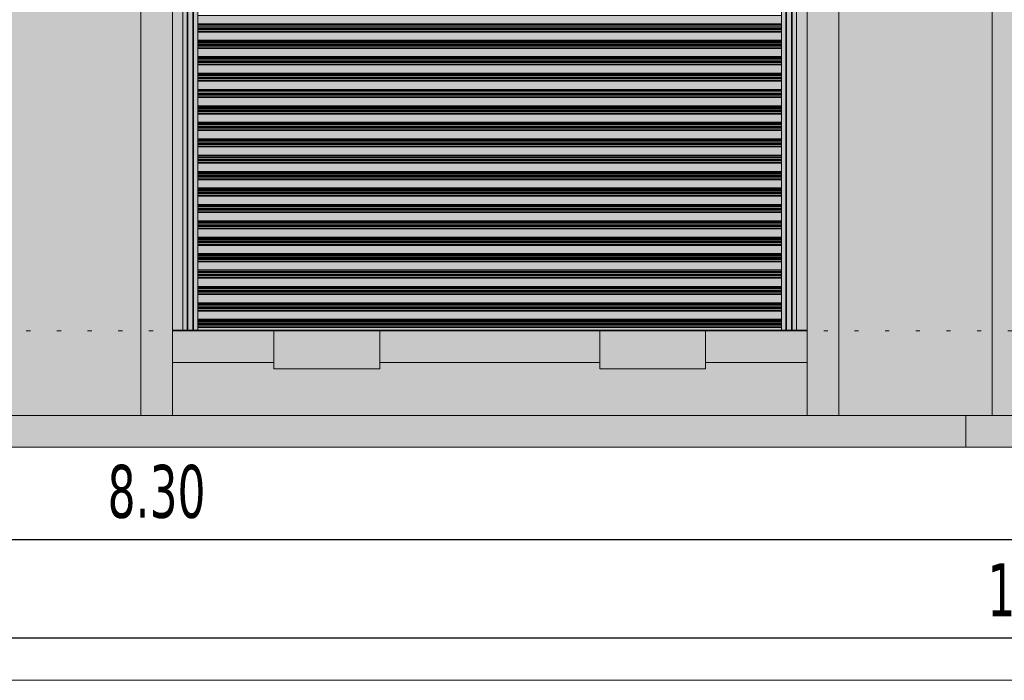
# Model space of a CAD drawing. Header units: millimetres. Extents: x 0 to 1517, y -116 to 725.
# Tile 32 of 256: x 452 to 498, y 245 to 276. Entities that reach past the tile are written whole.
import ezdxf

# ---------------------------------------------------------------- set-up
doc = ezdxf.new("R2010")
doc.units = ezdxf.units.MM
doc.linetypes.add('CADWORK_2', pattern=[1.45, 0.2, -1.25])
doc.layers.add('Ech.1_100', color=7, linetype='Continuous')
doc.styles.add('tahoma-z-r', font='txt', dxfattribs={"width": 0.704918})
doc.dimstyles.new('ISO-25', dxfattribs={"dimtxt": 2.5, "dimasz": 2.5, "dimexe": 1.25, "dimexo": 0.625, "dimtad": 1, "dimtxsty": 'Standard', "dimcen": 2.5, "dimadec": 0, "dimazin": 0, "dimtfac": 1, "dimtmove": 0, "dimatfit": 3, "dimfxl": 1, "dimarcsym": 0})

# ---------------------------------------------------------------- blocks, each defined once
blk = doc.blocks.new('cw-dimension-symbol2')
at = {"color": 0, "linetype": 'Continuous', "lineweight": -2}
for p, q in [((-1, 0), (1, 0)), ((-0.5, -0.5), (0.5, 0.5))]:
    blk.add_line(p, q, dxfattribs=at)
blk = doc.blocks.new('*D81')
at = {"layer": 'Defpoints', "color": 0}
for p in [(416.503, 253.457), (499.503, 253.457), (499.503, 251.457)]:
    blk.add_point(p, dxfattribs=at)
at = {"layer": 'Ech.1_100', "color": 0, "linetype": 'Continuous', "lineweight": -2}
for p, q in [((416.503, 253.457), (416.503, 250.857)), ((499.503, 253.457), (499.503, 250.857)), ((417.103, 251.457), (498.903, 251.457))]:
    blk.add_line(p, q, dxfattribs=at)
at = {"layer": 'Ech.1_100', "color": 0, "lineweight": -2, "xscale": 0.6000000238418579, "yscale": 0.6000000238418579, "zscale": 0.6000000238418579, "rotation": 180}
blk.add_blockref('cw-dimension-symbol2', (416.503, 251.457), dxfattribs=at)
at = {"layer": 'Ech.1_100', "color": 0, "lineweight": -2, "xscale": 0.6000000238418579, "yscale": 0.6000000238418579, "zscale": 0.6000000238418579}
blk.add_blockref('cw-dimension-symbol2', (499.503, 251.457), dxfattribs=at)
at = {"layer": 'Ech.1_100', "color": 7, "linetype": 'Continuous', "lineweight": 5, "insert": (458.003, 253.707), "char_height": 2.5, "attachment_point": 5, "style": 'tahoma-z-r'}
blk.add_mtext('8.30', dxfattribs=at)
blk = doc.blocks.new('*D84')
at = {"layer": 'Defpoints', "color": 0}
for p in [(403.003, 248.803), (597.503, 248.803), (597.503, 246.803)]:
    blk.add_point(p, dxfattribs=at)
at = {"layer": 'Ech.1_100', "color": 0, "linetype": 'Continuous', "lineweight": -2}
for p, q in [((403.003, 248.803), (403.003, 246.203)), ((597.503, 248.803), (597.503, 246.203)), ((403.603, 246.803), (596.903, 246.803))]:
    blk.add_line(p, q, dxfattribs=at)
at = {"layer": 'Ech.1_100', "color": 0, "lineweight": -2, "xscale": 0.6000000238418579, "yscale": 0.6000000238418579, "zscale": 0.6000000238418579, "rotation": 180}
blk.add_blockref('cw-dimension-symbol2', (403.003, 246.803), dxfattribs=at)
at = {"layer": 'Ech.1_100', "color": 0, "lineweight": -2, "xscale": 0.6000000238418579, "yscale": 0.6000000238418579, "zscale": 0.6000000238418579}
blk.add_blockref('cw-dimension-symbol2', (597.503, 246.803), dxfattribs=at)
at = {"layer": 'Ech.1_100', "color": 7, "linetype": 'Continuous', "lineweight": 5, "insert": (500.253, 249.053), "char_height": 2.5, "attachment_point": 5, "style": 'tahoma-z-r'}
blk.add_mtext('19.45', dxfattribs=at)

msp = doc.modelspace()

# ---------------------------------------------------------------- hatches: boundary and pattern name
at = {"layer": 'Ech.1_100', "linetype": 'Continuous', "lineweight": 5, "true_color": 0xdcdcdc, "transparency": 33554687}
for points in [[(457.253, 257.317), (458.753, 257.317), (458.753, 291.317), (458.253, 291.317), (458.253, 287.357), (457.753, 287.357), (457.753, 291.317), (457.253, 291.317), (457.253, 257.317)], [(490.253, 291.317), (490.053, 291.317), (490.053, 287.357), (489.553, 287.357), (489.553, 291.317), (488.753, 291.317), (488.753, 257.317), (490.253, 257.317), (490.253, 291.317)], [(500.003, 291.317), (498.003, 291.317), (498.003, 287.357), (497.503, 287.357), (497.503, 257.317), (500.003, 257.317), (500.003, 291.317)], [(458.753, 259.817), (463.553, 259.817), (463.553, 261.317), (458.753, 261.317), (458.753, 259.817)], [(478.953, 261.317), (468.553, 261.317), (468.553, 259.817), (478.953, 259.817), (478.953, 261.317)], [(488.753, 261.317), (483.953, 261.317), (483.953, 259.817), (488.753, 259.817), (488.753, 261.317)], [(419.753, 255.817), (496.253, 255.817), (496.253, 257.317), (419.753, 257.317), (419.753, 255.817)], [(501.253, 257.317), (496.253, 257.317), (496.253, 255.817), (501.253, 255.817), (501.253, 257.317)]]:
    msp.add_hatch(color=254, dxfattribs=at).paths.add_polyline_path(points)
at = {"layer": 'Ech.1_100', "linetype": 'Continuous', "lineweight": 5, "true_color": 0xf8f8f8, "transparency": 33554687}
for points in [[(457.253, 289.817), (456.928, 289.817), (456.928, 287.357), (456.428, 287.357), (456.428, 289.817), (455.603, 289.817), (455.603, 287.357), (455.103, 287.357), (455.103, 289.817), (454.278, 289.817), (454.278, 287.357), (453.778, 287.357), (453.778, 289.817), (452.953, 289.817), (452.953, 287.357), (452.453, 287.357), (452.453, 289.817), (451.628, 289.817), (451.628, 287.357), (451.128, 287.357), (451.128, 289.817), (450.303, 289.817), (450.303, 287.357), (449.803, 287.357), (449.803, 289.817), (449.503, 289.817), (449.503, 257.317), (457.253, 257.317), (457.253, 289.817)], [(490.253, 257.317), (497.503, 257.317), (497.503, 289.817), (496.678, 289.817), (496.678, 287.357), (496.178, 287.357), (496.178, 289.817), (495.353, 289.817), (495.353, 287.357), (494.853, 287.357), (494.853, 289.817), (494.028, 289.817), (494.028, 287.357), (493.528, 287.357), (493.528, 289.817), (492.703, 289.817), (492.703, 287.357), (492.203, 287.357), (492.203, 289.817), (491.378, 289.817), (491.378, 287.357), (490.878, 287.357), (490.878, 289.817), (490.253, 289.817), (490.253, 257.317)], [(458.753, 261.317), (488.753, 261.317), (488.753, 261.357), (458.753, 261.357), (458.753, 261.317)], [(488.753, 259.817), (483.953, 259.817), (483.953, 259.517), (478.953, 259.517), (478.953, 259.817), (468.553, 259.817), (468.553, 259.517), (463.553, 259.517), (463.553, 259.817), (458.753, 259.817), (458.753, 257.317), (488.753, 257.317), (488.753, 259.817)]]:
    msp.add_hatch(color=7, dxfattribs=at).paths.add_polyline_path(points)
at = {"layer": 'Ech.1_100', "linetype": 'Continuous', "lineweight": 5, "true_color": 0xb3b3b3, "transparency": 33554687}
for points in [[(459.253, 287.357), (458.753, 287.357), (458.753, 261.357), (459.253, 261.357), (459.253, 287.357)], [(459.253, 261.357), (459.457, 261.357), (459.457, 287.357), (459.253, 287.357), (459.253, 261.357)], [(459.457, 261.357), (459.487, 261.357), (459.487, 287.357), (459.457, 287.357), (459.457, 261.357)], [(459.487, 261.357), (459.72, 261.357), (459.72, 287.357), (459.487, 287.357), (459.487, 261.357)], [(459.72, 261.357), (459.75, 261.357), (459.75, 287.357), (459.72, 287.357), (459.72, 261.357)], [(459.75, 261.357), (459.953, 261.357), (459.953, 287.357), (459.75, 287.357), (459.75, 261.357)], [(487.757, 287.357), (487.553, 287.357), (487.553, 261.357), (487.757, 261.357), (487.757, 287.357)], [(487.787, 287.357), (487.757, 287.357), (487.757, 261.357), (487.787, 261.357), (487.787, 287.357)], [(488.02, 287.357), (487.787, 287.357), (487.787, 261.357), (488.02, 261.357), (488.02, 287.357)], [(488.05, 287.357), (488.02, 287.357), (488.02, 261.357), (488.05, 261.357), (488.05, 287.357)], [(488.253, 287.357), (488.05, 287.357), (488.05, 261.357), (488.253, 261.357), (488.253, 287.357)], [(488.753, 287.357), (488.253, 287.357), (488.253, 261.357), (488.753, 261.357), (488.753, 287.357)]]:
    msp.add_hatch(color=253, dxfattribs=at).paths.add_polyline_path(points)
at = {"layer": 'Ech.1_100', "linetype": 'Continuous', "lineweight": 5, "true_color": 0xb3d6f7, "transparency": 33554687}
for points in [[(459.953, 275.837), (487.553, 275.837), (487.553, 276.225), (459.953, 276.225), (459.953, 275.837)], [(459.953, 275.788), (487.553, 275.788), (487.553, 275.837), (459.953, 275.837), (459.953, 275.788)], [(459.953, 275.78), (487.553, 275.78), (487.553, 275.788), (459.953, 275.788), (459.953, 275.78)], [(459.953, 275.731), (487.553, 275.731), (487.553, 275.78), (459.953, 275.78), (459.953, 275.731)], [(487.553, 275.731), (459.953, 275.731), (459.953, 275.719), (487.553, 275.719), (487.553, 275.731)], [(487.553, 275.719), (459.953, 275.719), (459.953, 275.645), (487.553, 275.645), (487.553, 275.719)], [(459.953, 275.598), (487.553, 275.598), (487.553, 275.645), (459.953, 275.645), (459.953, 275.598)], [(459.953, 275.563), (487.553, 275.563), (487.553, 275.598), (459.953, 275.598), (459.953, 275.563)], [(459.953, 275.484), (487.553, 275.484), (487.553, 275.563), (459.953, 275.563), (459.953, 275.484)], [(459.953, 275.449), (487.553, 275.449), (487.553, 275.484), (459.953, 275.484), (459.953, 275.449)], [(459.953, 275.061), (487.553, 275.061), (487.553, 275.449), (459.953, 275.449), (459.953, 275.061)], [(459.953, 275.012), (487.553, 275.012), (487.553, 275.061), (459.953, 275.061), (459.953, 275.012)], [(459.953, 275.004), (487.553, 275.004), (487.553, 275.012), (459.953, 275.012), (459.953, 275.004)], [(459.953, 274.955), (487.553, 274.955), (487.553, 275.004), (459.953, 275.004), (459.953, 274.955)], [(487.553, 274.955), (459.953, 274.955), (459.953, 274.943), (487.553, 274.943), (487.553, 274.955)], [(487.553, 274.943), (459.953, 274.943), (459.953, 274.869), (487.553, 274.869), (487.553, 274.943)], [(459.953, 274.822), (487.553, 274.822), (487.553, 274.869), (459.953, 274.869), (459.953, 274.822)], [(459.953, 274.787), (487.553, 274.787), (487.553, 274.822), (459.953, 274.822), (459.953, 274.787)], [(459.953, 274.708), (487.553, 274.708), (487.553, 274.787), (459.953, 274.787), (459.953, 274.708)], [(459.953, 274.673), (487.553, 274.673), (487.553, 274.708), (459.953, 274.708), (459.953, 274.673)], [(459.953, 274.285), (487.553, 274.285), (487.553, 274.673), (459.953, 274.673), (459.953, 274.285)], [(459.953, 274.236), (487.553, 274.236), (487.553, 274.285), (459.953, 274.285), (459.953, 274.236)], [(459.953, 274.228), (487.553, 274.228), (487.553, 274.236), (459.953, 274.236), (459.953, 274.228)], [(459.953, 274.179), (487.553, 274.179), (487.553, 274.228), (459.953, 274.228), (459.953, 274.179)], [(487.553, 274.179), (459.953, 274.179), (459.953, 274.167), (487.553, 274.167), (487.553, 274.179)], [(487.553, 274.167), (459.953, 274.167), (459.953, 274.093), (487.553, 274.093), (487.553, 274.167)], [(459.953, 274.046), (487.553, 274.046), (487.553, 274.093), (459.953, 274.093), (459.953, 274.046)], [(459.953, 274.011), (487.553, 274.011), (487.553, 274.046), (459.953, 274.046), (459.953, 274.011)], [(459.953, 273.932), (487.553, 273.932), (487.553, 274.011), (459.953, 274.011), (459.953, 273.932)], [(459.953, 273.897), (487.553, 273.897), (487.553, 273.932), (459.953, 273.932), (459.953, 273.897)], [(459.953, 273.509), (487.553, 273.509), (487.553, 273.897), (459.953, 273.897), (459.953, 273.509)], [(459.953, 273.46), (487.553, 273.46), (487.553, 273.509), (459.953, 273.509), (459.953, 273.46)], [(459.953, 273.452), (487.553, 273.452), (487.553, 273.46), (459.953, 273.46), (459.953, 273.452)], [(459.953, 273.403), (487.553, 273.403), (487.553, 273.452), (459.953, 273.452), (459.953, 273.403)], [(487.553, 273.403), (459.953, 273.403), (459.953, 273.391), (487.553, 273.391), (487.553, 273.403)], [(487.553, 273.391), (459.953, 273.391), (459.953, 273.317), (487.553, 273.317), (487.553, 273.391)], [(459.953, 273.27), (487.553, 273.27), (487.553, 273.317), (459.953, 273.317), (459.953, 273.27)], [(459.953, 273.235), (487.553, 273.235), (487.553, 273.27), (459.953, 273.27), (459.953, 273.235)], [(459.953, 273.156), (487.553, 273.156), (487.553, 273.235), (459.953, 273.235), (459.953, 273.156)], [(459.953, 273.121), (487.553, 273.121), (487.553, 273.156), (459.953, 273.156), (459.953, 273.121)], [(459.953, 272.733), (487.553, 272.733), (487.553, 273.121), (459.953, 273.121), (459.953, 272.733)], [(459.953, 272.684), (487.553, 272.684), (487.553, 272.733), (459.953, 272.733), (459.953, 272.684)], [(459.953, 272.676), (487.553, 272.676), (487.553, 272.684), (459.953, 272.684), (459.953, 272.676)], [(459.953, 272.627), (487.553, 272.627), (487.553, 272.676), (459.953, 272.676), (459.953, 272.627)], [(487.553, 272.627), (459.953, 272.627), (459.953, 272.615), (487.553, 272.615), (487.553, 272.627)], [(487.553, 272.615), (459.953, 272.615), (459.953, 272.541), (487.553, 272.541), (487.553, 272.615)], [(459.953, 272.494), (487.553, 272.494), (487.553, 272.541), (459.953, 272.541), (459.953, 272.494)], [(459.953, 272.459), (487.553, 272.459), (487.553, 272.494), (459.953, 272.494), (459.953, 272.459)], [(459.953, 272.38), (487.553, 272.38), (487.553, 272.459), (459.953, 272.459), (459.953, 272.38)], [(459.953, 272.345), (487.553, 272.345), (487.553, 272.38), (459.953, 272.38), (459.953, 272.345)], [(459.953, 271.957), (487.553, 271.957), (487.553, 272.345), (459.953, 272.345), (459.953, 271.957)], [(459.953, 271.908), (487.553, 271.908), (487.553, 271.957), (459.953, 271.957), (459.953, 271.908)], [(459.953, 271.9), (487.553, 271.9), (487.553, 271.908), (459.953, 271.908), (459.953, 271.9)], [(459.953, 271.851), (487.553, 271.851), (487.553, 271.9), (459.953, 271.9), (459.953, 271.851)], [(487.553, 271.851), (459.953, 271.851), (459.953, 271.839), (487.553, 271.839), (487.553, 271.851)], [(487.553, 271.839), (459.953, 271.839), (459.953, 271.765), (487.553, 271.765), (487.553, 271.839)], [(459.953, 271.718), (487.553, 271.718), (487.553, 271.765), (459.953, 271.765), (459.953, 271.718)], [(459.953, 271.683), (487.553, 271.683), (487.553, 271.718), (459.953, 271.718), (459.953, 271.683)], [(459.953, 271.604), (487.553, 271.604), (487.553, 271.683), (459.953, 271.683), (459.953, 271.604)], [(459.953, 271.569), (487.553, 271.569), (487.553, 271.604), (459.953, 271.604), (459.953, 271.569)], [(459.953, 271.181), (487.553, 271.181), (487.553, 271.569), (459.953, 271.569), (459.953, 271.181)], [(459.953, 271.132), (487.553, 271.132), (487.553, 271.181), (459.953, 271.181), (459.953, 271.132)], [(459.953, 271.124), (487.553, 271.124), (487.553, 271.132), (459.953, 271.132), (459.953, 271.124)], [(459.953, 271.075), (487.553, 271.075), (487.553, 271.124), (459.953, 271.124), (459.953, 271.075)], [(487.553, 271.075), (459.953, 271.075), (459.953, 271.063), (487.553, 271.063), (487.553, 271.075)], [(487.553, 271.063), (459.953, 271.063), (459.953, 270.989), (487.553, 270.989), (487.553, 271.063)], [(459.953, 270.942), (487.553, 270.942), (487.553, 270.989), (459.953, 270.989), (459.953, 270.942)], [(459.953, 270.907), (487.553, 270.907), (487.553, 270.942), (459.953, 270.942), (459.953, 270.907)], [(459.953, 270.828), (487.553, 270.828), (487.553, 270.907), (459.953, 270.907), (459.953, 270.828)], [(459.953, 270.793), (487.553, 270.793), (487.553, 270.828), (459.953, 270.828), (459.953, 270.793)], [(459.953, 270.405), (487.553, 270.405), (487.553, 270.793), (459.953, 270.793), (459.953, 270.405)], [(459.953, 270.356), (487.553, 270.356), (487.553, 270.405), (459.953, 270.405), (459.953, 270.356)], [(459.953, 270.348), (487.553, 270.348), (487.553, 270.356), (459.953, 270.356), (459.953, 270.348)], [(459.953, 270.299), (487.553, 270.299), (487.553, 270.348), (459.953, 270.348), (459.953, 270.299)], [(487.553, 270.299), (459.953, 270.299), (459.953, 270.287), (487.553, 270.287), (487.553, 270.299)], [(487.553, 270.287), (459.953, 270.287), (459.953, 270.213), (487.553, 270.213), (487.553, 270.287)], [(459.953, 270.166), (487.553, 270.166), (487.553, 270.213), (459.953, 270.213), (459.953, 270.166)], [(459.953, 270.131), (487.553, 270.131), (487.553, 270.166), (459.953, 270.166), (459.953, 270.131)], [(459.953, 270.052), (487.553, 270.052), (487.553, 270.131), (459.953, 270.131), (459.953, 270.052)], [(459.953, 270.017), (487.553, 270.017), (487.553, 270.052), (459.953, 270.052), (459.953, 270.017)], [(459.953, 269.629), (487.553, 269.629), (487.553, 270.017), (459.953, 270.017), (459.953, 269.629)], [(459.953, 269.58), (487.553, 269.58), (487.553, 269.629), (459.953, 269.629), (459.953, 269.58)], [(459.953, 269.572), (487.553, 269.572), (487.553, 269.58), (459.953, 269.58), (459.953, 269.572)], [(459.953, 269.523), (487.553, 269.523), (487.553, 269.572), (459.953, 269.572), (459.953, 269.523)], [(487.553, 269.523), (459.953, 269.523), (459.953, 269.511), (487.553, 269.511), (487.553, 269.523)], [(487.553, 269.511), (459.953, 269.511), (459.953, 269.437), (487.553, 269.437), (487.553, 269.511)], [(459.953, 269.39), (487.553, 269.39), (487.553, 269.437), (459.953, 269.437), (459.953, 269.39)], [(459.953, 269.355), (487.553, 269.355), (487.553, 269.39), (459.953, 269.39), (459.953, 269.355)], [(459.953, 269.276), (487.553, 269.276), (487.553, 269.355), (459.953, 269.355), (459.953, 269.276)], [(459.953, 269.241), (487.553, 269.241), (487.553, 269.276), (459.953, 269.276), (459.953, 269.241)], [(459.953, 268.853), (487.553, 268.853), (487.553, 269.241), (459.953, 269.241), (459.953, 268.853)], [(459.953, 268.804), (487.553, 268.804), (487.553, 268.853), (459.953, 268.853), (459.953, 268.804)], [(459.953, 268.796), (487.553, 268.796), (487.553, 268.804), (459.953, 268.804), (459.953, 268.796)], [(459.953, 268.747), (487.553, 268.747), (487.553, 268.796), (459.953, 268.796), (459.953, 268.747)], [(487.553, 268.747), (459.953, 268.747), (459.953, 268.735), (487.553, 268.735), (487.553, 268.747)], [(487.553, 268.735), (459.953, 268.735), (459.953, 268.661), (487.553, 268.661), (487.553, 268.735)], [(459.953, 268.614), (487.553, 268.614), (487.553, 268.661), (459.953, 268.661), (459.953, 268.614)], [(459.953, 268.579), (487.553, 268.579), (487.553, 268.614), (459.953, 268.614), (459.953, 268.579)], [(459.953, 268.5), (487.553, 268.5), (487.553, 268.579), (459.953, 268.579), (459.953, 268.5)], [(459.953, 268.465), (487.553, 268.465), (487.553, 268.5), (459.953, 268.5), (459.953, 268.465)], [(459.953, 268.077), (487.553, 268.077), (487.553, 268.465), (459.953, 268.465), (459.953, 268.077)], [(459.953, 268.028), (487.553, 268.028), (487.553, 268.077), (459.953, 268.077), (459.953, 268.028)], [(459.953, 268.02), (487.553, 268.02), (487.553, 268.028), (459.953, 268.028), (459.953, 268.02)], [(459.953, 267.971), (487.553, 267.971), (487.553, 268.02), (459.953, 268.02), (459.953, 267.971)], [(487.553, 267.971), (459.953, 267.971), (459.953, 267.959), (487.553, 267.959), (487.553, 267.971)], [(487.553, 267.959), (459.953, 267.959), (459.953, 267.885), (487.553, 267.885), (487.553, 267.959)], [(459.953, 267.838), (487.553, 267.838), (487.553, 267.885), (459.953, 267.885), (459.953, 267.838)], [(459.953, 267.803), (487.553, 267.803), (487.553, 267.838), (459.953, 267.838), (459.953, 267.803)], [(459.953, 267.724), (487.553, 267.724), (487.553, 267.803), (459.953, 267.803), (459.953, 267.724)], [(459.953, 267.689), (487.553, 267.689), (487.553, 267.724), (459.953, 267.724), (459.953, 267.689)], [(459.953, 267.301), (487.553, 267.301), (487.553, 267.689), (459.953, 267.689), (459.953, 267.301)], [(459.953, 267.252), (487.553, 267.252), (487.553, 267.301), (459.953, 267.301), (459.953, 267.252)], [(459.953, 267.244), (487.553, 267.244), (487.553, 267.252), (459.953, 267.252), (459.953, 267.244)], [(459.953, 267.195), (487.553, 267.195), (487.553, 267.244), (459.953, 267.244), (459.953, 267.195)], [(487.553, 267.195), (459.953, 267.195), (459.953, 267.183), (487.553, 267.183), (487.553, 267.195)], [(487.553, 267.183), (459.953, 267.183), (459.953, 267.109), (487.553, 267.109), (487.553, 267.183)], [(459.953, 267.062), (487.553, 267.062), (487.553, 267.109), (459.953, 267.109), (459.953, 267.062)], [(459.953, 267.027), (487.553, 267.027), (487.553, 267.062), (459.953, 267.062), (459.953, 267.027)], [(459.953, 266.948), (487.553, 266.948), (487.553, 267.027), (459.953, 267.027), (459.953, 266.948)], [(459.953, 266.913), (487.553, 266.913), (487.553, 266.948), (459.953, 266.948), (459.953, 266.913)], [(459.953, 266.525), (487.553, 266.525), (487.553, 266.913), (459.953, 266.913), (459.953, 266.525)], [(459.953, 266.476), (487.553, 266.476), (487.553, 266.525), (459.953, 266.525), (459.953, 266.476)], [(459.953, 266.468), (487.553, 266.468), (487.553, 266.476), (459.953, 266.476), (459.953, 266.468)], [(459.953, 266.419), (487.553, 266.419), (487.553, 266.468), (459.953, 266.468), (459.953, 266.419)], [(487.553, 266.419), (459.953, 266.419), (459.953, 266.407), (487.553, 266.407), (487.553, 266.419)], [(487.553, 266.407), (459.953, 266.407), (459.953, 266.333), (487.553, 266.333), (487.553, 266.407)], [(459.953, 266.286), (487.553, 266.286), (487.553, 266.333), (459.953, 266.333), (459.953, 266.286)], [(459.953, 266.251), (487.553, 266.251), (487.553, 266.286), (459.953, 266.286), (459.953, 266.251)], [(459.953, 266.172), (487.553, 266.172), (487.553, 266.251), (459.953, 266.251), (459.953, 266.172)], [(459.953, 266.137), (487.553, 266.137), (487.553, 266.172), (459.953, 266.172), (459.953, 266.137)], [(459.953, 265.749), (487.553, 265.749), (487.553, 266.137), (459.953, 266.137), (459.953, 265.749)], [(459.953, 265.7), (487.553, 265.7), (487.553, 265.749), (459.953, 265.749), (459.953, 265.7)], [(459.953, 265.692), (487.553, 265.692), (487.553, 265.7), (459.953, 265.7), (459.953, 265.692)], [(459.953, 265.643), (487.553, 265.643), (487.553, 265.692), (459.953, 265.692), (459.953, 265.643)], [(487.553, 265.643), (459.953, 265.643), (459.953, 265.631), (487.553, 265.631), (487.553, 265.643)], [(487.553, 265.631), (459.953, 265.631), (459.953, 265.557), (487.553, 265.557), (487.553, 265.631)], [(459.953, 265.51), (487.553, 265.51), (487.553, 265.557), (459.953, 265.557), (459.953, 265.51)], [(459.953, 265.475), (487.553, 265.475), (487.553, 265.51), (459.953, 265.51), (459.953, 265.475)], [(459.953, 265.396), (487.553, 265.396), (487.553, 265.475), (459.953, 265.475), (459.953, 265.396)], [(459.953, 265.361), (487.553, 265.361), (487.553, 265.396), (459.953, 265.396), (459.953, 265.361)], [(459.953, 264.973), (487.553, 264.973), (487.553, 265.361), (459.953, 265.361), (459.953, 264.973)], [(459.953, 264.924), (487.553, 264.924), (487.553, 264.973), (459.953, 264.973), (459.953, 264.924)], [(459.953, 264.916), (487.553, 264.916), (487.553, 264.924), (459.953, 264.924), (459.953, 264.916)], [(459.953, 264.867), (487.553, 264.867), (487.553, 264.916), (459.953, 264.916), (459.953, 264.867)], [(487.553, 264.867), (459.953, 264.867), (459.953, 264.855), (487.553, 264.855), (487.553, 264.867)], [(487.553, 264.855), (459.953, 264.855), (459.953, 264.781), (487.553, 264.781), (487.553, 264.855)], [(459.953, 264.734), (487.553, 264.734), (487.553, 264.781), (459.953, 264.781), (459.953, 264.734)], [(459.953, 264.699), (487.553, 264.699), (487.553, 264.734), (459.953, 264.734), (459.953, 264.699)], [(459.953, 264.62), (487.553, 264.62), (487.553, 264.699), (459.953, 264.699), (459.953, 264.62)], [(459.953, 264.585), (487.553, 264.585), (487.553, 264.62), (459.953, 264.62), (459.953, 264.585)], [(459.953, 264.197), (487.553, 264.197), (487.553, 264.585), (459.953, 264.585), (459.953, 264.197)], [(459.953, 264.148), (487.553, 264.148), (487.553, 264.197), (459.953, 264.197), (459.953, 264.148)], [(459.953, 264.14), (487.553, 264.14), (487.553, 264.148), (459.953, 264.148), (459.953, 264.14)], [(459.953, 264.091), (487.553, 264.091), (487.553, 264.14), (459.953, 264.14), (459.953, 264.091)], [(487.553, 264.091), (459.953, 264.091), (459.953, 264.079), (487.553, 264.079), (487.553, 264.091)], [(487.553, 264.079), (459.953, 264.079), (459.953, 264.005), (487.553, 264.005), (487.553, 264.079)], [(459.953, 263.958), (487.553, 263.958), (487.553, 264.005), (459.953, 264.005), (459.953, 263.958)], [(459.953, 263.923), (487.553, 263.923), (487.553, 263.958), (459.953, 263.958), (459.953, 263.923)], [(459.953, 263.844), (487.553, 263.844), (487.553, 263.923), (459.953, 263.923), (459.953, 263.844)], [(459.953, 263.809), (487.553, 263.809), (487.553, 263.844), (459.953, 263.844), (459.953, 263.809)], [(459.953, 263.421), (487.553, 263.421), (487.553, 263.809), (459.953, 263.809), (459.953, 263.421)], [(459.953, 263.372), (487.553, 263.372), (487.553, 263.421), (459.953, 263.421), (459.953, 263.372)], [(459.953, 263.364), (487.553, 263.364), (487.553, 263.372), (459.953, 263.372), (459.953, 263.364)], [(459.953, 263.315), (487.553, 263.315), (487.553, 263.364), (459.953, 263.364), (459.953, 263.315)], [(487.553, 263.315), (459.953, 263.315), (459.953, 263.303), (487.553, 263.303), (487.553, 263.315)], [(487.553, 263.303), (459.953, 263.303), (459.953, 263.229), (487.553, 263.229), (487.553, 263.303)], [(459.953, 263.182), (487.553, 263.182), (487.553, 263.229), (459.953, 263.229), (459.953, 263.182)], [(459.953, 263.147), (487.553, 263.147), (487.553, 263.182), (459.953, 263.182), (459.953, 263.147)], [(459.953, 263.068), (487.553, 263.068), (487.553, 263.147), (459.953, 263.147), (459.953, 263.068)], [(459.953, 263.033), (487.553, 263.033), (487.553, 263.068), (459.953, 263.068), (459.953, 263.033)], [(459.953, 262.645), (487.553, 262.645), (487.553, 263.033), (459.953, 263.033), (459.953, 262.645)], [(459.953, 262.596), (487.553, 262.596), (487.553, 262.645), (459.953, 262.645), (459.953, 262.596)], [(459.953, 262.588), (487.553, 262.588), (487.553, 262.596), (459.953, 262.596), (459.953, 262.588)], [(459.953, 262.539), (487.553, 262.539), (487.553, 262.588), (459.953, 262.588), (459.953, 262.539)], [(487.553, 262.539), (459.953, 262.539), (459.953, 262.527), (487.553, 262.527), (487.553, 262.539)], [(487.553, 262.527), (459.953, 262.527), (459.953, 262.453), (487.553, 262.453), (487.553, 262.527)], [(459.953, 262.406), (487.553, 262.406), (487.553, 262.453), (459.953, 262.453), (459.953, 262.406)], [(459.953, 262.371), (487.553, 262.371), (487.553, 262.406), (459.953, 262.406), (459.953, 262.371)], [(459.953, 262.292), (487.553, 262.292), (487.553, 262.371), (459.953, 262.371), (459.953, 262.292)], [(459.953, 262.257), (487.553, 262.257), (487.553, 262.292), (459.953, 262.292), (459.953, 262.257)], [(459.953, 261.869), (487.553, 261.869), (487.553, 262.257), (459.953, 262.257), (459.953, 261.869)], [(459.953, 261.82), (487.553, 261.82), (487.553, 261.869), (459.953, 261.869), (459.953, 261.82)], [(459.953, 261.812), (487.553, 261.812), (487.553, 261.82), (459.953, 261.82), (459.953, 261.812)], [(459.953, 261.763), (487.553, 261.763), (487.553, 261.812), (459.953, 261.812), (459.953, 261.763)], [(487.553, 261.763), (459.953, 261.763), (459.953, 261.751), (487.553, 261.751), (487.553, 261.763)], [(487.553, 261.751), (459.953, 261.751), (459.953, 261.677), (487.553, 261.677), (487.553, 261.751)], [(459.953, 261.63), (487.553, 261.63), (487.553, 261.677), (459.953, 261.677), (459.953, 261.63)], [(459.953, 261.595), (487.553, 261.595), (487.553, 261.63), (459.953, 261.63), (459.953, 261.595)], [(459.953, 261.516), (487.553, 261.516), (487.553, 261.595), (459.953, 261.595), (459.953, 261.516)], [(459.953, 261.481), (487.553, 261.481), (487.553, 261.516), (459.953, 261.516), (459.953, 261.481)], [(487.553, 261.481), (459.953, 261.481), (459.953, 261.357), (487.553, 261.357), (487.553, 261.481)]]:
    msp.add_hatch(color=254, dxfattribs=at).paths.add_polyline_path(points)
at = {"layer": 'Ech.1_100', "linetype": 'Continuous', "lineweight": 5, "true_color": 0xb8b8b8, "transparency": 33554687}
for points in [[(468.553, 261.317), (463.553, 261.317), (463.553, 259.517), (468.553, 259.517), (468.553, 261.317)], [(483.953, 261.317), (478.953, 261.317), (478.953, 259.517), (483.953, 259.517), (483.953, 261.317)]]:
    msp.add_hatch(color=9, dxfattribs=at).paths.add_polyline_path(points)

# ---------------------------------------------------------------- linework, layer by layer
at = {"layer": 'Ech.1_100', "color": 7, "linetype": 'Continuous', "lineweight": 5}
for points in [[(926.704, 244.798), (926.704, 457.821), (334.895, 457.821), (334.895, 244.798), (926.704, 244.798)], [(457.253, 257.317), (458.753, 257.317), (458.753, 291.317), (458.253, 291.317), (458.253, 287.357), (457.753, 287.357), (457.753, 291.317), (457.253, 291.317), (457.253, 257.317)], [(490.253, 291.317), (490.053, 291.317), (490.053, 287.357), (489.553, 287.357), (489.553, 291.317), (488.753, 291.317), (488.753, 257.317), (490.253, 257.317), (490.253, 291.317)], [(500.003, 291.317), (498.003, 291.317), (498.003, 287.357), (497.503, 287.357), (497.503, 257.317), (500.003, 257.317), (500.003, 291.317)], [(459.253, 287.357), (458.753, 287.357), (458.753, 261.357), (459.253, 261.357), (459.253, 287.357)], [(459.253, 261.357), (459.457, 261.357), (459.457, 287.357), (459.253, 287.357), (459.253, 261.357)], [(459.457, 261.357), (459.487, 261.357), (459.487, 287.357), (459.457, 287.357), (459.457, 261.357)], [(459.487, 261.357), (459.72, 261.357), (459.72, 287.357), (459.487, 287.357), (459.487, 261.357)], [(459.72, 261.357), (459.75, 261.357), (459.75, 287.357), (459.72, 287.357), (459.72, 261.357)], [(459.75, 261.357), (459.953, 261.357), (459.953, 287.357), (459.75, 287.357), (459.75, 261.357)], [(487.757, 287.357), (487.553, 287.357), (487.553, 261.357), (487.757, 261.357), (487.757, 287.357)], [(487.787, 287.357), (487.757, 287.357), (487.757, 261.357), (487.787, 261.357), (487.787, 287.357)], [(488.02, 287.357), (487.787, 287.357), (487.787, 261.357), (488.02, 261.357), (488.02, 287.357)], [(488.05, 287.357), (488.02, 287.357), (488.02, 261.357), (488.05, 261.357), (488.05, 287.357)], [(488.253, 287.357), (488.05, 287.357), (488.05, 261.357), (488.253, 261.357), (488.253, 287.357)], [(488.753, 287.357), (488.253, 287.357), (488.253, 261.357), (488.753, 261.357), (488.753, 287.357)], [(459.953, 275.837), (487.553, 275.837), (487.553, 276.225), (459.953, 276.225), (459.953, 275.837)], [(459.953, 275.788), (487.553, 275.788), (487.553, 275.837), (459.953, 275.837), (459.953, 275.788)], [(459.953, 275.78), (487.553, 275.78), (487.553, 275.788), (459.953, 275.788), (459.953, 275.78)], [(459.953, 275.731), (487.553, 275.731), (487.553, 275.78), (459.953, 275.78), (459.953, 275.731)], [(487.553, 275.731), (459.953, 275.731), (459.953, 275.719), (487.553, 275.719), (487.553, 275.731)], [(487.553, 275.719), (459.953, 275.719), (459.953, 275.645), (487.553, 275.645), (487.553, 275.719)], [(459.953, 275.598), (487.553, 275.598), (487.553, 275.645), (459.953, 275.645), (459.953, 275.598)], [(459.953, 275.563), (487.553, 275.563), (487.553, 275.598), (459.953, 275.598), (459.953, 275.563)], [(459.953, 275.484), (487.553, 275.484), (487.553, 275.563), (459.953, 275.563), (459.953, 275.484)], [(459.953, 275.449), (487.553, 275.449), (487.553, 275.484), (459.953, 275.484), (459.953, 275.449)], [(459.953, 275.061), (487.553, 275.061), (487.553, 275.449), (459.953, 275.449), (459.953, 275.061)], [(459.953, 275.012), (487.553, 275.012), (487.553, 275.061), (459.953, 275.061), (459.953, 275.012)], [(459.953, 275.004), (487.553, 275.004), (487.553, 275.012), (459.953, 275.012), (459.953, 275.004)], [(459.953, 274.955), (487.553, 274.955), (487.553, 275.004), (459.953, 275.004), (459.953, 274.955)], [(487.553, 274.955), (459.953, 274.955), (459.953, 274.943), (487.553, 274.943), (487.553, 274.955)], [(487.553, 274.943), (459.953, 274.943), (459.953, 274.869), (487.553, 274.869), (487.553, 274.943)], [(459.953, 274.822), (487.553, 274.822), (487.553, 274.869), (459.953, 274.869), (459.953, 274.822)], [(459.953, 274.787), (487.553, 274.787), (487.553, 274.822), (459.953, 274.822), (459.953, 274.787)], [(459.953, 274.708), (487.553, 274.708), (487.553, 274.787), (459.953, 274.787), (459.953, 274.708)], [(459.953, 274.673), (487.553, 274.673), (487.553, 274.708), (459.953, 274.708), (459.953, 274.673)], [(459.953, 274.285), (487.553, 274.285), (487.553, 274.673), (459.953, 274.673), (459.953, 274.285)], [(459.953, 274.236), (487.553, 274.236), (487.553, 274.285), (459.953, 274.285), (459.953, 274.236)], [(459.953, 274.228), (487.553, 274.228), (487.553, 274.236), (459.953, 274.236), (459.953, 274.228)], [(459.953, 274.179), (487.553, 274.179), (487.553, 274.228), (459.953, 274.228), (459.953, 274.179)], [(487.553, 274.179), (459.953, 274.179), (459.953, 274.167), (487.553, 274.167), (487.553, 274.179)], [(487.553, 274.167), (459.953, 274.167), (459.953, 274.093), (487.553, 274.093), (487.553, 274.167)], [(459.953, 274.046), (487.553, 274.046), (487.553, 274.093), (459.953, 274.093), (459.953, 274.046)], [(459.953, 274.011), (487.553, 274.011), (487.553, 274.046), (459.953, 274.046), (459.953, 274.011)], [(459.953, 273.932), (487.553, 273.932), (487.553, 274.011), (459.953, 274.011), (459.953, 273.932)], [(459.953, 273.897), (487.553, 273.897), (487.553, 273.932), (459.953, 273.932), (459.953, 273.897)], [(459.953, 273.509), (487.553, 273.509), (487.553, 273.897), (459.953, 273.897), (459.953, 273.509)], [(459.953, 273.46), (487.553, 273.46), (487.553, 273.509), (459.953, 273.509), (459.953, 273.46)], [(459.953, 273.452), (487.553, 273.452), (487.553, 273.46), (459.953, 273.46), (459.953, 273.452)], [(459.953, 273.403), (487.553, 273.403), (487.553, 273.452), (459.953, 273.452), (459.953, 273.403)], [(487.553, 273.403), (459.953, 273.403), (459.953, 273.391), (487.553, 273.391), (487.553, 273.403)], [(487.553, 273.391), (459.953, 273.391), (459.953, 273.317), (487.553, 273.317), (487.553, 273.391)], [(459.953, 273.27), (487.553, 273.27), (487.553, 273.317), (459.953, 273.317), (459.953, 273.27)], [(459.953, 273.235), (487.553, 273.235), (487.553, 273.27), (459.953, 273.27), (459.953, 273.235)], [(459.953, 273.156), (487.553, 273.156), (487.553, 273.235), (459.953, 273.235), (459.953, 273.156)], [(459.953, 273.121), (487.553, 273.121), (487.553, 273.156), (459.953, 273.156), (459.953, 273.121)], [(459.953, 272.733), (487.553, 272.733), (487.553, 273.121), (459.953, 273.121), (459.953, 272.733)], [(459.953, 272.684), (487.553, 272.684), (487.553, 272.733), (459.953, 272.733), (459.953, 272.684)], [(459.953, 272.676), (487.553, 272.676), (487.553, 272.684), (459.953, 272.684), (459.953, 272.676)], [(459.953, 272.627), (487.553, 272.627), (487.553, 272.676), (459.953, 272.676), (459.953, 272.627)], [(487.553, 272.627), (459.953, 272.627), (459.953, 272.615), (487.553, 272.615), (487.553, 272.627)], [(487.553, 272.615), (459.953, 272.615), (459.953, 272.541), (487.553, 272.541), (487.553, 272.615)], [(459.953, 272.494), (487.553, 272.494), (487.553, 272.541), (459.953, 272.541), (459.953, 272.494)], [(459.953, 272.459), (487.553, 272.459), (487.553, 272.494), (459.953, 272.494), (459.953, 272.459)], [(459.953, 272.38), (487.553, 272.38), (487.553, 272.459), (459.953, 272.459), (459.953, 272.38)], [(459.953, 272.345), (487.553, 272.345), (487.553, 272.38), (459.953, 272.38), (459.953, 272.345)], [(459.953, 271.957), (487.553, 271.957), (487.553, 272.345), (459.953, 272.345), (459.953, 271.957)], [(459.953, 271.908), (487.553, 271.908), (487.553, 271.957), (459.953, 271.957), (459.953, 271.908)], [(459.953, 271.9), (487.553, 271.9), (487.553, 271.908), (459.953, 271.908), (459.953, 271.9)], [(459.953, 271.851), (487.553, 271.851), (487.553, 271.9), (459.953, 271.9), (459.953, 271.851)], [(487.553, 271.851), (459.953, 271.851), (459.953, 271.839), (487.553, 271.839), (487.553, 271.851)], [(487.553, 271.839), (459.953, 271.839), (459.953, 271.765), (487.553, 271.765), (487.553, 271.839)], [(459.953, 271.718), (487.553, 271.718), (487.553, 271.765), (459.953, 271.765), (459.953, 271.718)], [(459.953, 271.683), (487.553, 271.683), (487.553, 271.718), (459.953, 271.718), (459.953, 271.683)], [(459.953, 271.604), (487.553, 271.604), (487.553, 271.683), (459.953, 271.683), (459.953, 271.604)], [(459.953, 271.569), (487.553, 271.569), (487.553, 271.604), (459.953, 271.604), (459.953, 271.569)], [(459.953, 271.181), (487.553, 271.181), (487.553, 271.569), (459.953, 271.569), (459.953, 271.181)], [(459.953, 271.132), (487.553, 271.132), (487.553, 271.181), (459.953, 271.181), (459.953, 271.132)], [(459.953, 271.124), (487.553, 271.124), (487.553, 271.132), (459.953, 271.132), (459.953, 271.124)], [(459.953, 271.075), (487.553, 271.075), (487.553, 271.124), (459.953, 271.124), (459.953, 271.075)], [(487.553, 271.075), (459.953, 271.075), (459.953, 271.063), (487.553, 271.063), (487.553, 271.075)], [(487.553, 271.063), (459.953, 271.063), (459.953, 270.989), (487.553, 270.989), (487.553, 271.063)], [(459.953, 270.942), (487.553, 270.942), (487.553, 270.989), (459.953, 270.989), (459.953, 270.942)], [(459.953, 270.907), (487.553, 270.907), (487.553, 270.942), (459.953, 270.942), (459.953, 270.907)], [(459.953, 270.828), (487.553, 270.828), (487.553, 270.907), (459.953, 270.907), (459.953, 270.828)], [(459.953, 270.793), (487.553, 270.793), (487.553, 270.828), (459.953, 270.828), (459.953, 270.793)], [(459.953, 270.405), (487.553, 270.405), (487.553, 270.793), (459.953, 270.793), (459.953, 270.405)], [(459.953, 270.356), (487.553, 270.356), (487.553, 270.405), (459.953, 270.405), (459.953, 270.356)], [(459.953, 270.348), (487.553, 270.348), (487.553, 270.356), (459.953, 270.356), (459.953, 270.348)], [(459.953, 270.299), (487.553, 270.299), (487.553, 270.348), (459.953, 270.348), (459.953, 270.299)], [(487.553, 270.299), (459.953, 270.299), (459.953, 270.287), (487.553, 270.287), (487.553, 270.299)], [(487.553, 270.287), (459.953, 270.287), (459.953, 270.213), (487.553, 270.213), (487.553, 270.287)], [(459.953, 270.166), (487.553, 270.166), (487.553, 270.213), (459.953, 270.213), (459.953, 270.166)], [(459.953, 270.131), (487.553, 270.131), (487.553, 270.166), (459.953, 270.166), (459.953, 270.131)], [(459.953, 270.052), (487.553, 270.052), (487.553, 270.131), (459.953, 270.131), (459.953, 270.052)], [(459.953, 270.017), (487.553, 270.017), (487.553, 270.052), (459.953, 270.052), (459.953, 270.017)], [(459.953, 269.629), (487.553, 269.629), (487.553, 270.017), (459.953, 270.017), (459.953, 269.629)], [(459.953, 269.58), (487.553, 269.58), (487.553, 269.629), (459.953, 269.629), (459.953, 269.58)], [(459.953, 269.572), (487.553, 269.572), (487.553, 269.58), (459.953, 269.58), (459.953, 269.572)], [(459.953, 269.523), (487.553, 269.523), (487.553, 269.572), (459.953, 269.572), (459.953, 269.523)], [(487.553, 269.523), (459.953, 269.523), (459.953, 269.511), (487.553, 269.511), (487.553, 269.523)], [(487.553, 269.511), (459.953, 269.511), (459.953, 269.437), (487.553, 269.437), (487.553, 269.511)], [(459.953, 269.39), (487.553, 269.39), (487.553, 269.437), (459.953, 269.437), (459.953, 269.39)], [(459.953, 269.355), (487.553, 269.355), (487.553, 269.39), (459.953, 269.39), (459.953, 269.355)], [(459.953, 269.276), (487.553, 269.276), (487.553, 269.355), (459.953, 269.355), (459.953, 269.276)], [(459.953, 269.241), (487.553, 269.241), (487.553, 269.276), (459.953, 269.276), (459.953, 269.241)], [(459.953, 268.853), (487.553, 268.853), (487.553, 269.241), (459.953, 269.241), (459.953, 268.853)], [(459.953, 268.804), (487.553, 268.804), (487.553, 268.853), (459.953, 268.853), (459.953, 268.804)], [(459.953, 268.796), (487.553, 268.796), (487.553, 268.804), (459.953, 268.804), (459.953, 268.796)], [(459.953, 268.747), (487.553, 268.747), (487.553, 268.796), (459.953, 268.796), (459.953, 268.747)], [(487.553, 268.747), (459.953, 268.747), (459.953, 268.735), (487.553, 268.735), (487.553, 268.747)], [(487.553, 268.735), (459.953, 268.735), (459.953, 268.661), (487.553, 268.661), (487.553, 268.735)], [(459.953, 268.614), (487.553, 268.614), (487.553, 268.661), (459.953, 268.661), (459.953, 268.614)], [(459.953, 268.579), (487.553, 268.579), (487.553, 268.614), (459.953, 268.614), (459.953, 268.579)], [(459.953, 268.5), (487.553, 268.5), (487.553, 268.579), (459.953, 268.579), (459.953, 268.5)], [(459.953, 268.465), (487.553, 268.465), (487.553, 268.5), (459.953, 268.5), (459.953, 268.465)], [(459.953, 268.077), (487.553, 268.077), (487.553, 268.465), (459.953, 268.465), (459.953, 268.077)], [(459.953, 268.028), (487.553, 268.028), (487.553, 268.077), (459.953, 268.077), (459.953, 268.028)], [(459.953, 268.02), (487.553, 268.02), (487.553, 268.028), (459.953, 268.028), (459.953, 268.02)], [(459.953, 267.971), (487.553, 267.971), (487.553, 268.02), (459.953, 268.02), (459.953, 267.971)], [(487.553, 267.971), (459.953, 267.971), (459.953, 267.959), (487.553, 267.959), (487.553, 267.971)], [(487.553, 267.959), (459.953, 267.959), (459.953, 267.885), (487.553, 267.885), (487.553, 267.959)], [(459.953, 267.838), (487.553, 267.838), (487.553, 267.885), (459.953, 267.885), (459.953, 267.838)], [(459.953, 267.803), (487.553, 267.803), (487.553, 267.838), (459.953, 267.838), (459.953, 267.803)], [(459.953, 267.724), (487.553, 267.724), (487.553, 267.803), (459.953, 267.803), (459.953, 267.724)], [(459.953, 267.689), (487.553, 267.689), (487.553, 267.724), (459.953, 267.724), (459.953, 267.689)], [(459.953, 267.301), (487.553, 267.301), (487.553, 267.689), (459.953, 267.689), (459.953, 267.301)], [(459.953, 267.252), (487.553, 267.252), (487.553, 267.301), (459.953, 267.301), (459.953, 267.252)], [(459.953, 267.244), (487.553, 267.244), (487.553, 267.252), (459.953, 267.252), (459.953, 267.244)], [(459.953, 267.195), (487.553, 267.195), (487.553, 267.244), (459.953, 267.244), (459.953, 267.195)], [(487.553, 267.195), (459.953, 267.195), (459.953, 267.183), (487.553, 267.183), (487.553, 267.195)], [(487.553, 267.183), (459.953, 267.183), (459.953, 267.109), (487.553, 267.109), (487.553, 267.183)], [(459.953, 267.062), (487.553, 267.062), (487.553, 267.109), (459.953, 267.109), (459.953, 267.062)], [(459.953, 267.027), (487.553, 267.027), (487.553, 267.062), (459.953, 267.062), (459.953, 267.027)], [(459.953, 266.948), (487.553, 266.948), (487.553, 267.027), (459.953, 267.027), (459.953, 266.948)], [(459.953, 266.913), (487.553, 266.913), (487.553, 266.948), (459.953, 266.948), (459.953, 266.913)], [(459.953, 266.525), (487.553, 266.525), (487.553, 266.913), (459.953, 266.913), (459.953, 266.525)], [(459.953, 266.476), (487.553, 266.476), (487.553, 266.525), (459.953, 266.525), (459.953, 266.476)], [(459.953, 266.468), (487.553, 266.468), (487.553, 266.476), (459.953, 266.476), (459.953, 266.468)], [(459.953, 266.419), (487.553, 266.419), (487.553, 266.468), (459.953, 266.468), (459.953, 266.419)], [(487.553, 266.419), (459.953, 266.419), (459.953, 266.407), (487.553, 266.407), (487.553, 266.419)], [(487.553, 266.407), (459.953, 266.407), (459.953, 266.333), (487.553, 266.333), (487.553, 266.407)], [(459.953, 266.286), (487.553, 266.286), (487.553, 266.333), (459.953, 266.333), (459.953, 266.286)], [(459.953, 266.251), (487.553, 266.251), (487.553, 266.286), (459.953, 266.286), (459.953, 266.251)], [(459.953, 266.172), (487.553, 266.172), (487.553, 266.251), (459.953, 266.251), (459.953, 266.172)], [(459.953, 266.137), (487.553, 266.137), (487.553, 266.172), (459.953, 266.172), (459.953, 266.137)], [(459.953, 265.749), (487.553, 265.749), (487.553, 266.137), (459.953, 266.137), (459.953, 265.749)], [(459.953, 265.7), (487.553, 265.7), (487.553, 265.749), (459.953, 265.749), (459.953, 265.7)], [(459.953, 265.692), (487.553, 265.692), (487.553, 265.7), (459.953, 265.7), (459.953, 265.692)], [(459.953, 265.643), (487.553, 265.643), (487.553, 265.692), (459.953, 265.692), (459.953, 265.643)], [(487.553, 265.643), (459.953, 265.643), (459.953, 265.631), (487.553, 265.631), (487.553, 265.643)], [(487.553, 265.631), (459.953, 265.631), (459.953, 265.557), (487.553, 265.557), (487.553, 265.631)], [(459.953, 265.51), (487.553, 265.51), (487.553, 265.557), (459.953, 265.557), (459.953, 265.51)], [(459.953, 265.475), (487.553, 265.475), (487.553, 265.51), (459.953, 265.51), (459.953, 265.475)], [(459.953, 265.396), (487.553, 265.396), (487.553, 265.475), (459.953, 265.475), (459.953, 265.396)], [(459.953, 265.361), (487.553, 265.361), (487.553, 265.396), (459.953, 265.396), (459.953, 265.361)], [(459.953, 264.973), (487.553, 264.973), (487.553, 265.361), (459.953, 265.361), (459.953, 264.973)], [(459.953, 264.924), (487.553, 264.924), (487.553, 264.973), (459.953, 264.973), (459.953, 264.924)], [(459.953, 264.916), (487.553, 264.916), (487.553, 264.924), (459.953, 264.924), (459.953, 264.916)], [(459.953, 264.867), (487.553, 264.867), (487.553, 264.916), (459.953, 264.916), (459.953, 264.867)], [(487.553, 264.867), (459.953, 264.867), (459.953, 264.855), (487.553, 264.855), (487.553, 264.867)], [(487.553, 264.855), (459.953, 264.855), (459.953, 264.781), (487.553, 264.781), (487.553, 264.855)], [(459.953, 264.734), (487.553, 264.734), (487.553, 264.781), (459.953, 264.781), (459.953, 264.734)], [(459.953, 264.699), (487.553, 264.699), (487.553, 264.734), (459.953, 264.734), (459.953, 264.699)], [(459.953, 264.62), (487.553, 264.62), (487.553, 264.699), (459.953, 264.699), (459.953, 264.62)], [(459.953, 264.585), (487.553, 264.585), (487.553, 264.62), (459.953, 264.62), (459.953, 264.585)], [(459.953, 264.197), (487.553, 264.197), (487.553, 264.585), (459.953, 264.585), (459.953, 264.197)], [(459.953, 264.148), (487.553, 264.148), (487.553, 264.197), (459.953, 264.197), (459.953, 264.148)], [(459.953, 264.14), (487.553, 264.14), (487.553, 264.148), (459.953, 264.148), (459.953, 264.14)], [(459.953, 264.091), (487.553, 264.091), (487.553, 264.14), (459.953, 264.14), (459.953, 264.091)], [(487.553, 264.091), (459.953, 264.091), (459.953, 264.079), (487.553, 264.079), (487.553, 264.091)], [(487.553, 264.079), (459.953, 264.079), (459.953, 264.005), (487.553, 264.005), (487.553, 264.079)], [(459.953, 263.958), (487.553, 263.958), (487.553, 264.005), (459.953, 264.005), (459.953, 263.958)], [(459.953, 263.923), (487.553, 263.923), (487.553, 263.958), (459.953, 263.958), (459.953, 263.923)], [(459.953, 263.844), (487.553, 263.844), (487.553, 263.923), (459.953, 263.923), (459.953, 263.844)], [(459.953, 263.809), (487.553, 263.809), (487.553, 263.844), (459.953, 263.844), (459.953, 263.809)], [(459.953, 263.421), (487.553, 263.421), (487.553, 263.809), (459.953, 263.809), (459.953, 263.421)], [(459.953, 263.372), (487.553, 263.372), (487.553, 263.421), (459.953, 263.421), (459.953, 263.372)], [(459.953, 263.364), (487.553, 263.364), (487.553, 263.372), (459.953, 263.372), (459.953, 263.364)], [(459.953, 263.315), (487.553, 263.315), (487.553, 263.364), (459.953, 263.364), (459.953, 263.315)], [(487.553, 263.315), (459.953, 263.315), (459.953, 263.303), (487.553, 263.303), (487.553, 263.315)], [(487.553, 263.303), (459.953, 263.303), (459.953, 263.229), (487.553, 263.229), (487.553, 263.303)], [(459.953, 263.182), (487.553, 263.182), (487.553, 263.229), (459.953, 263.229), (459.953, 263.182)], [(459.953, 263.147), (487.553, 263.147), (487.553, 263.182), (459.953, 263.182), (459.953, 263.147)], [(459.953, 263.068), (487.553, 263.068), (487.553, 263.147), (459.953, 263.147), (459.953, 263.068)], [(459.953, 263.033), (487.553, 263.033), (487.553, 263.068), (459.953, 263.068), (459.953, 263.033)], [(459.953, 262.645), (487.553, 262.645), (487.553, 263.033), (459.953, 263.033), (459.953, 262.645)], [(459.953, 262.596), (487.553, 262.596), (487.553, 262.645), (459.953, 262.645), (459.953, 262.596)], [(459.953, 262.588), (487.553, 262.588), (487.553, 262.596), (459.953, 262.596), (459.953, 262.588)], [(459.953, 262.539), (487.553, 262.539), (487.553, 262.588), (459.953, 262.588), (459.953, 262.539)], [(487.553, 262.539), (459.953, 262.539), (459.953, 262.527), (487.553, 262.527), (487.553, 262.539)], [(487.553, 262.527), (459.953, 262.527), (459.953, 262.453), (487.553, 262.453), (487.553, 262.527)], [(459.953, 262.406), (487.553, 262.406), (487.553, 262.453), (459.953, 262.453), (459.953, 262.406)], [(459.953, 262.371), (487.553, 262.371), (487.553, 262.406), (459.953, 262.406), (459.953, 262.371)], [(459.953, 262.292), (487.553, 262.292), (487.553, 262.371), (459.953, 262.371), (459.953, 262.292)], [(459.953, 262.257), (487.553, 262.257), (487.553, 262.292), (459.953, 262.292), (459.953, 262.257)], [(459.953, 261.869), (487.553, 261.869), (487.553, 262.257), (459.953, 262.257), (459.953, 261.869)], [(459.953, 261.82), (487.553, 261.82), (487.553, 261.869), (459.953, 261.869), (459.953, 261.82)], [(459.953, 261.812), (487.553, 261.812), (487.553, 261.82), (459.953, 261.82), (459.953, 261.812)], [(459.953, 261.763), (487.553, 261.763), (487.553, 261.812), (459.953, 261.812), (459.953, 261.763)], [(487.553, 261.763), (459.953, 261.763), (459.953, 261.751), (487.553, 261.751), (487.553, 261.763)], [(487.553, 261.751), (459.953, 261.751), (459.953, 261.677), (487.553, 261.677), (487.553, 261.751)], [(459.953, 261.63), (487.553, 261.63), (487.553, 261.677), (459.953, 261.677), (459.953, 261.63)], [(459.953, 261.595), (487.553, 261.595), (487.553, 261.63), (459.953, 261.63), (459.953, 261.595)], [(459.953, 261.516), (487.553, 261.516), (487.553, 261.595), (459.953, 261.595), (459.953, 261.516)], [(458.753, 261.317), (488.753, 261.317), (488.753, 261.357), (458.753, 261.357), (458.753, 261.317)], [(458.753, 259.817), (463.553, 259.817), (463.553, 261.317), (458.753, 261.317), (458.753, 259.817)], [(459.953, 261.481), (487.553, 261.481), (487.553, 261.516), (459.953, 261.516), (459.953, 261.481)], [(487.553, 261.481), (459.953, 261.481), (459.953, 261.357), (487.553, 261.357), (487.553, 261.481)], [(468.553, 261.317), (463.553, 261.317), (463.553, 259.517), (468.553, 259.517), (468.553, 261.317)], [(478.953, 261.317), (468.553, 261.317), (468.553, 259.817), (478.953, 259.817), (478.953, 261.317)], [(483.953, 261.317), (478.953, 261.317), (478.953, 259.517), (483.953, 259.517), (483.953, 261.317)], [(488.753, 261.317), (483.953, 261.317), (483.953, 259.817), (488.753, 259.817), (488.753, 261.317)], [(488.753, 259.817), (483.953, 259.817), (483.953, 259.517), (478.953, 259.517), (478.953, 259.817), (468.553, 259.817), (468.553, 259.517), (463.553, 259.517), (463.553, 259.817), (458.753, 259.817), (458.753, 257.317), (488.753, 257.317), (488.753, 259.817)], [(419.753, 255.817), (496.253, 255.817), (496.253, 257.317), (419.753, 257.317), (419.753, 255.817)], [(501.253, 257.317), (496.253, 257.317), (496.253, 255.817), (501.253, 255.817), (501.253, 257.317)]]:
    msp.add_lwpolyline(points, close=True, dxfattribs=at)
for points in [[(449.503, 257.317), (457.253, 257.317), (457.253, 289.817), (457.253, 289.817), (456.928, 289.817), (456.928, 287.357), (456.428, 287.357), (456.428, 289.817), (455.603, 289.817), (455.603, 287.357), (455.103, 287.357), (455.103, 289.817), (454.278, 289.817), (454.278, 287.357), (453.778, 287.357), (453.778, 289.817), (452.953, 289.817), (452.953, 287.357), (452.453, 287.357), (452.453, 289.817), (451.628, 289.817), (451.628, 287.357), (451.128, 287.357)], [(490.253, 289.817), (490.253, 257.317), (490.253, 257.317), (497.503, 257.317), (497.503, 289.817)]]:
    msp.add_lwpolyline(points, dxfattribs=at)
at = {"layer": 'Ech.1_100', "color": 1, "linetype": 'CADWORK_2', "lineweight": 5, "elevation": 25}
msp.add_lwpolyline([(382.242, 261.317), (607.976, 261.317)], dxfattribs=at)

# ---------------------------------------------------------------- dimensions: what is measured, and where the dimension line sits
at = {"layer": 'Ech.1_100', "color": 7, "linetype": 'Continuous', "lineweight": 5}
for base, p1, p2, text, override, picture, middle in [((499.503, 251.457), (416.503, 253.457), (499.503, 253.457), '8.30', {"dimtxt": 2.5, "dimasz": 0.6, "dimexe": 0.6, "dimexo": 0, "dimgap": 0, "dimdec": 0, "dimlfac": 1, "dimtxsty": 'tahoma-z-r', "dimblk": 'cw-dimension-symbol2', "dimclrt": 7, "dimtmove": 2}, '*D81', (458.003, 253.707)), ((597.503, 246.803), (403.003, 248.803), (597.503, 248.803), '19.45', {"dimtxt": 2.5, "dimasz": 0.6, "dimexe": 0.6, "dimexo": 0, "dimgap": 0, "dimdec": 2, "dimlfac": 1, "dimtxsty": 'tahoma-z-r', "dimblk": 'cw-dimension-symbol2', "dimclrt": 7, "dimtmove": 2}, '*D84', (500.253, 249.053))]:
    dim = msp.add_linear_dim(base=base, p1=p1, p2=p2, angle=0, text=text, dimstyle='ISO-25', override=override, dxfattribs=at)
    dim.commit()
    dim.dimension.update_dxf_attribs({"geometry": picture, "text_midpoint": middle, "dimtype": 161})

doc.saveas('drawing.dxf')
